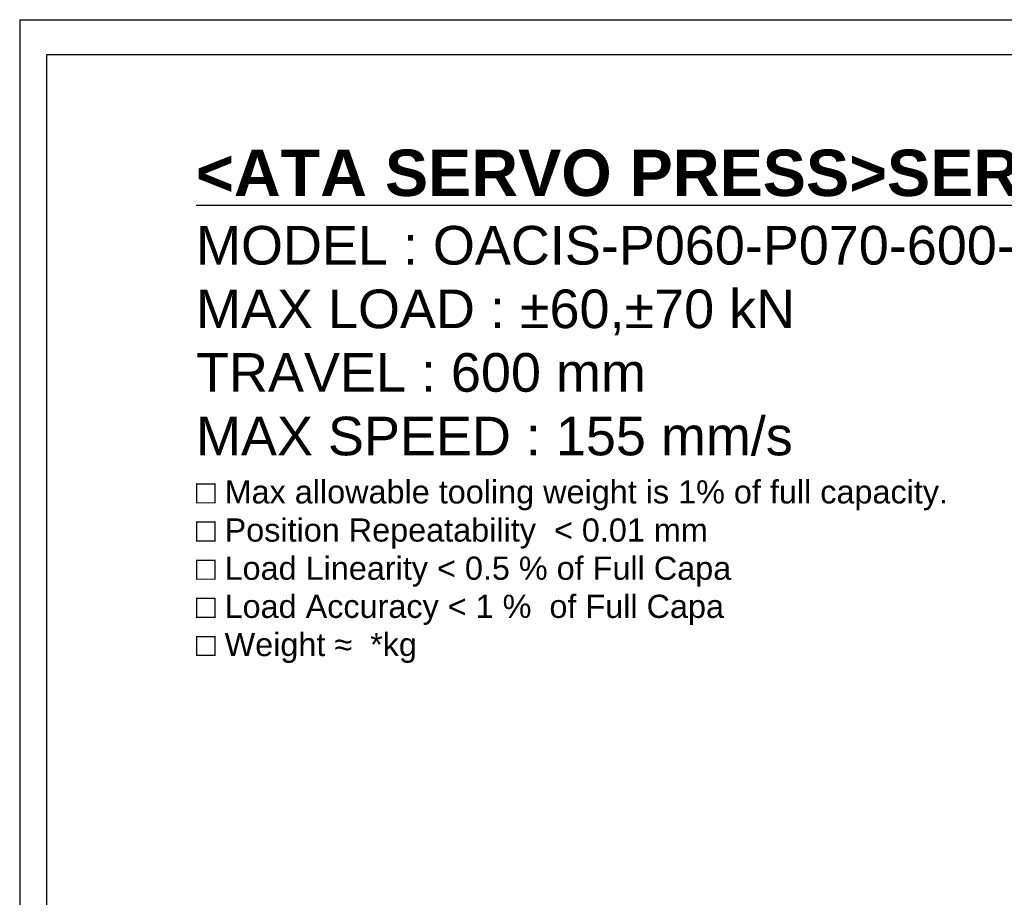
# Model space of a CAD drawing. Extents: x 0 to 2359, y -14 to 1663.
# Tile 3 of 39: x 0 to 714, y 1027 to 1663. Entities that reach past the tile are written whole.
import ezdxf

# ---------------------------------------------------------------- set-up
doc = ezdxf.new("R2010")
doc.units = 0
doc.header["$LTSCALE"] = 25.4
doc.layers.get('0').update_dxf_attribs({"linetype": 'CONTINUOUS'})
doc.layers.add('ATA-TEXT', color=7, linetype='CONTINUOUS', lineweight=25)
doc.styles.add('주 문자 (ISO)', font='arial.ttf')

# ---------------------------------------------------------------- blocks, each defined once
blk = doc.blocks.new('ata-Border-A1-002')
at = {"color": 253, "ltscale": 0.5}
for q in [(841, 594), (0, 0)]:
    blk.add_line((0, 594), q, dxfattribs=at)
blk.add_line((7, 585), (834, 585))
at = {"ltscale": 0.5}
blk.add_line((7, 9), (7, 585), dxfattribs=at)

msp = doc.modelspace()

# ---------------------------------------------------------------- block references
at = {"xscale": 2.8, "yscale": 2.8, "zscale": 2.8}
msp.add_blockref('ata-Border-A1-002', (0, 0), dxfattribs=at)

# ---------------------------------------------------------------- texts
at = {"layer": 'ATA-TEXT', "color": 7, "insert": (127.8243229, 1569.0129156), "char_height": 9.8, "width": 1158.900561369, "attachment_point": 1, "line_spacing_factor": 0.987388, "style": '주 문자 (ISO)'}
msp.add_mtext('{\\fArial|b1|i0|c129|p34;\\H3.42860x;\\L<ATA SERVO PRESS>SERVO PRESS>}\\P{\\fArial|b0|i0|c129|p34;\\H2.85705x;MODEL : OACIS-P060-P070-}{\\fArial|b0|i0|c0|p34;\\H2.85705x;6}{\\fArial|b0|i0|c129|p34;\\H2.85705x;00-}{\\fArial|b0|i0|c0|p34;\\H2.85705x;155}{\\fArial|b0|i0|c129|p34;\\H2.85705x;-A}{\\fArial|b0|i0|c0|p34;\\H2.85705x;6V400 }\\P{\\fArial|b0|i0|c129|p34;\\H2.85705x;MAX LOAD : ±60,±70 kN}\\P{\\fArial|b0|i0|c129|p34;\\H2.85705x;TRAVEL : }{\\fArial|b0|i0|c0|p34;\\H2.85705x;6}{\\fArial|b0|i0|c129|p34;\\H2.85705x;00 mm}\\P{\\fArial|b0|i0|c129|p34;\\H2.85705x;MAX SPEED : }{\\fArial|b0|i0|c0|p34;\\H2.85705x;155}{\\fArial|b0|i0|c129|p34;\\H2.85705x; mm/s}\\P{\\fArial|b0|i0|c129|p34;\\H1.71423x;□ Max allowable tooling weight is 1% of full capacity.}\\P{\\fArial|b0|i0|c129|p34;\\H1.71423x;□ Position Repeatability  }{\\fArial|b0|i0|c129|p34;\\H1.71423x;<}{\\fArial|b0|i0|c129|p34;\\H1.71423x; 0.01 mm}\\P{\\fArial|b0|i0|c129|p34;\\H1.71423x;□ Load Linearity }{\\fArial|b0|i0|c129|p34;\\H1.71423x;<}{\\fArial|b0|i0|c129|p34;\\H1.71423x; 0.5 % of Full Capa}\\P{\\fArial|b0|i0|c129|p34;\\H1.71423x;□ Load Accuracy }{\\fArial|b0|i0|c129|p34;\\H1.71423x;<}{\\fArial|b0|i0|c129|p34;\\H1.71423x; 1 %  of Full Capa}\\P{\\fArial|b0|i0|c129|p34;\\H1.71423x;□ Weight }{\\fArial|b0|i0|c0|p34;\\H1.71423x;≈}{\\fArial|b0|i0|c129|p34;\\H1.71423x; }{\\fArial|b0|i0|c0|p34;\\H1.71423x; *}{\\fArial|b0|i0|c129|p34;\\H1.71423x;kg}', dxfattribs=at)

doc.saveas('drawing.dxf')
